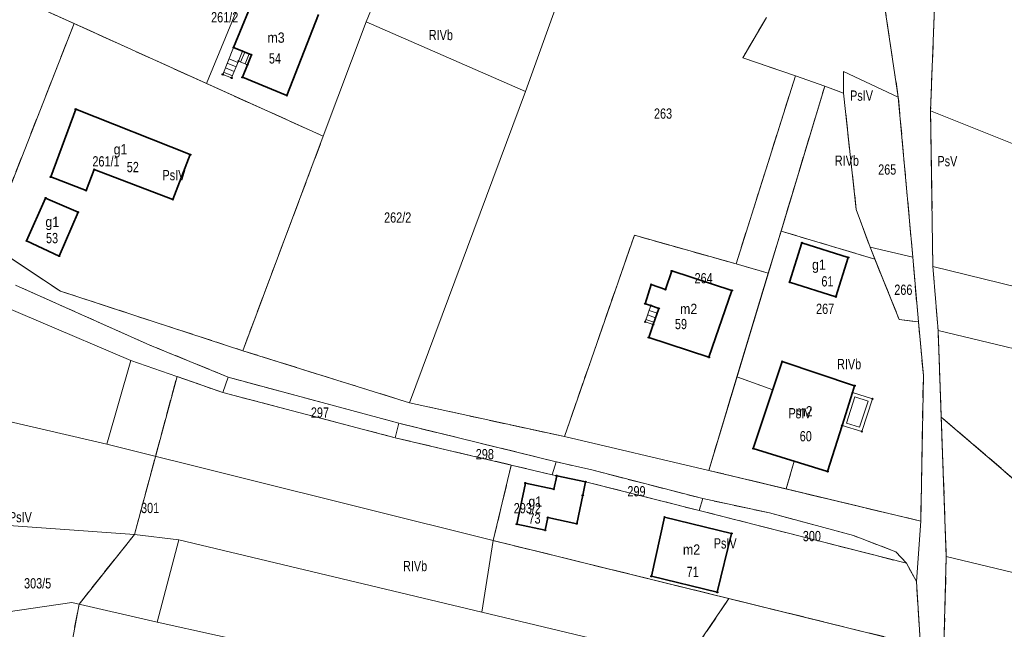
# Model space of a CAD drawing. Header units: metres. Extents: x 7496145 to 7500200, y 5498500 to 5502080.
# Tile 117 of 202: x 7497539 to 7497683, y 5501251 to 5501340. Entities that reach past the tile are written whole.
import ezdxf
from ezdxf.enums import TextEntityAlignment as Align

# ---------------------------------------------------------------- set-up
doc = ezdxf.new("R2010")
doc.units = ezdxf.units.M
doc.header["$MEASUREMENT"] = 0
for name, pattern in [('2.25_0.75', [3, 2.25, -0.75]), ('219-1000', [0]), ('egug-1000', [0])]:
    doc.linetypes.add(name, pattern=pattern)
doc.layers.get('0').update_dxf_attribs({"color": 2, "linetype": 'CONTINUOUS', "lineweight": 5})
for name, color, linetype in [('209-oznaczenie konturu klasyfikacyjnego', 7, 'CONTINUOUS'), ('211-numer działki ewidencyjnej', 7, 'CONTINUOUS'), ('217-kontur klasyfikacyjny', 7, 'CONTINUOUS'), ('218-kontur użytku gruntowego', 7, 'CONTINUOUS'), ('219-działka ewidencyjna', 7, 'CONTINUOUS'), ('312-budynek ewidencyjny', 7, 'CONTINUOUS'), ('312-oznaczenie budynku ewidencyjnego', 7, 'CONTINUOUS'), ('312-oznaczenie budynku ewidencyjnego-Atr117', 7, 'CONTINUOUS'), ('352-schody', 7, 'CONTINUOUS'), ('Punkt budynku', 7, 'CONTINUOUS'), ('taras', 7, 'CONTINUOUS')]:
    doc.layers.add(name, color=color, linetype=linetype)
doc.styles.get("Standard").update_dxf_attribs({"font": 'Working1250', "width": 0.75})

# ---------------------------------------------------------------- blocks, each defined once
blk = doc.blocks.new('PUNKTBUD')
at = {"color": 0}
blk.add_circle((0, 0), 0.09, dxfattribs=at)

msp = doc.modelspace()

# ---------------------------------------------------------------- linework, layer by layer
at = {"layer": '217-kontur klasyfikacyjny', "color": 3, "linetype": '2.25_0.75', "lineweight": 18, "flags": 128}
for points in [[(7497673.05, 5501357.1), (7497671.89, 5501326.62)], [(7497667.19, 5501328.65), (7497665.08, 5501342.63)], [(7497546.97, 5501339.37), (7497543.22, 5501341.06)], [(7497647.95, 5501340.26), (7497644.51, 5501334.39)], [(7497546.97, 5501339.37), (7497534.42, 5501307.35)], [(7497566.3, 5501330.62), (7497546.97, 5501339.37)], [(7497644.51, 5501334.39), (7497652.19, 5501331.76)], [(7497652.19, 5501331.76), (7497643.52, 5501304.3)], [(7497583.32, 5501322.93), (7497566.3, 5501330.62)], [(7497650.08, 5501309.1), (7497656.46, 5501330.22)], [(7497656.46, 5501330.22), (7497659.19, 5501329.24)], [(7497659.19, 5501329.24), (7497661.05, 5501312.27)], [(7497669.3, 5501305.3), (7497667.19, 5501328.65)], [(7497671.89, 5501326.62), (7497672.23, 5501303.94)], [(7497571.57, 5501291.65), (7497583.32, 5501322.93)], [(7497661.05, 5501312.27), (7497663.08, 5501306.73)], [(7497648.22, 5501302.95), (7497650.08, 5501309.1)], [(7497663.77, 5501305.01), (7497650.08, 5501309.1)], [(7497534.42, 5501307.35), (7497540.29, 5501303.45)], [(7497618.48, 5501279.12), (7497628.7, 5501308.5)], [(7497628.7, 5501308.5), (7497643.52, 5501304.3)], [(7497663.08, 5501306.73), (7497663.77, 5501305.01)], [(7497643.52, 5501304.3), (7497648.22, 5501302.95)], [(7497663.77, 5501305.01), (7497667.33, 5501296.18)], [(7497670.11, 5501295.85), (7497669.3, 5501305.3)], [(7497540.29, 5501303.45), (7497544.98, 5501300.34)], [(7497648.22, 5501302.95), (7497643.65, 5501287.82)], [(7497672.23, 5501303.94), (7497672.99, 5501294.6)], [(7497558.04, 5501292.47), (7497538.44, 5501301.2)], [(7497544.98, 5501300.34), (7497571.57, 5501291.65)], [(7497667.33, 5501296.18), (7497670.11, 5501295.85)], [(7497670.85, 5501288.05), (7497670.11, 5501295.85)], [(7497672.99, 5501294.6), (7497673.45, 5501281.97)], [(7497569.43, 5501287.8), (7497558.04, 5501292.47)], [(7497571.57, 5501291.65), (7497595.91, 5501284.04)], [(7497650.24, 5501290.08), (7497648.87, 5501285.94)], [(7497660.82, 5501286.54), (7497650.24, 5501290.08)], [(7497555.78, 5501264.86), (7497561.99, 5501287.89)], [(7497561.99, 5501287.89), (7497568.66, 5501285.55)], [(7497594.36, 5501281.06), (7497569.43, 5501287.8)], [(7497643.65, 5501287.82), (7497639.53, 5501274.19)], [(7497648.87, 5501285.94), (7497643.65, 5501287.82)], [(7497670.45, 5501266.8), (7497670.85, 5501288.05)], [(7497656.87, 5501274.03), (7497660.82, 5501286.54)], [(7497568.66, 5501285.55), (7497593.82, 5501278.96)], [(7497595.91, 5501284.04), (7497618.48, 5501279.12)], [(7497693.56, 5501264.73), (7497673.45, 5501281.97)], [(7497673.45, 5501281.97), (7497674.19, 5501261.61)], [(7497617.29, 5501275.46), (7497594.36, 5501281.06)], [(7497593.82, 5501278.96), (7497610.73, 5501274.97)], [(7497650.85, 5501271.48), (7497651.99, 5501275.54)], [(7497651.99, 5501275.54), (7497656.87, 5501274.03)], [(7497608.11, 5501263.96), (7497610.73, 5501274.97)], [(7497610.73, 5501274.97), (7497616.68, 5501273.56)], [(7497622.51, 5501274.25), (7497617.29, 5501275.46)], [(7497638.68, 5501270.07), (7497622.51, 5501274.25)], [(7497639.53, 5501274.19), (7497650.85, 5501271.48)], [(7497616.68, 5501273.56), (7497617.37, 5501273.41)], [(7497617.37, 5501273.41), (7497621.58, 5501272.52)], [(7497621.58, 5501272.52), (7497638.15, 5501268.34)], [(7497650.85, 5501271.48), (7497670.45, 5501266.8)], [(7497648.39, 5501267.98), (7497638.68, 5501270.07)], [(7497638.15, 5501268.34), (7497668.37, 5501260.64)], [(7497660.66, 5501264.67), (7497648.39, 5501267.98)], [(7497547.7, 5501254.69), (7497555.78, 5501264.86)], [(7497666.82, 5501262.33), (7497660.66, 5501264.67)], [(7497642.49, 5501255.5), (7497608.11, 5501263.96)], [(7497668.37, 5501260.64), (7497666.82, 5501262.33)], [(7497674.19, 5501261.61), (7497673.85, 5501248.54)], [(7497669.83, 5501257.99), (7497668.37, 5501260.64)], [(7497670.43, 5501248.62), (7497669.83, 5501257.99)], [(7497635.91, 5501245.84), (7497642.49, 5501255.5)], [(7497642.49, 5501255.5), (7497670.43, 5501248.62)], [(7497545.41, 5501242.41), (7497547.7, 5501254.69)]]:
    msp.add_lwpolyline(points, dxfattribs=at)
at = {"layer": '218-kontur użytku gruntowego', "color": 3, "linetype": 'egug-1000', "lineweight": 18, "flags": 128}
for points in [[(7497673.05, 5501357.1), (7497671.89, 5501326.62)], [(7497566.3, 5501330.62), (7497574.01, 5501349.41)], [(7497590.7, 5501342.36), (7497589.58, 5501339.61)], [(7497667.19, 5501328.65), (7497665.08, 5501342.63)], [(7497543.22, 5501341.06), (7497546.97, 5501339.37)], [(7497647.95, 5501340.26), (7497644.51, 5501334.39)], [(7497546.97, 5501339.37), (7497534.42, 5501307.35)], [(7497546.97, 5501339.37), (7497566.3, 5501330.62)], [(7497589.58, 5501339.61), (7497583.32, 5501322.93)], [(7497644.51, 5501334.39), (7497652.19, 5501331.76)], [(7497652.19, 5501331.76), (7497643.52, 5501304.3)], [(7497583.32, 5501322.93), (7497566.3, 5501330.62)], [(7497656.46, 5501330.22), (7497650.08, 5501309.1)], [(7497659.19, 5501329.24), (7497656.46, 5501330.22)], [(7497661.05, 5501312.27), (7497659.19, 5501329.24)], [(7497669.3, 5501305.3), (7497667.19, 5501328.65)], [(7497671.89, 5501326.62), (7497672.23, 5501303.94)], [(7497583.32, 5501322.93), (7497571.57, 5501291.65)], [(7497663.08, 5501306.73), (7497661.05, 5501312.27)], [(7497648.22, 5501302.95), (7497650.08, 5501309.1)], [(7497650.08, 5501309.1), (7497663.77, 5501305.01)], [(7497534.42, 5501307.35), (7497540.29, 5501303.45)], [(7497628.7, 5501308.5), (7497618.48, 5501279.12)], [(7497643.52, 5501304.3), (7497628.7, 5501308.5)], [(7497663.77, 5501305.01), (7497663.08, 5501306.73)], [(7497643.52, 5501304.3), (7497648.22, 5501302.95)], [(7497663.77, 5501305.01), (7497667.33, 5501296.18)], [(7497670.11, 5501295.85), (7497669.3, 5501305.3)], [(7497540.29, 5501303.45), (7497544.98, 5501300.34)], [(7497648.22, 5501302.95), (7497643.65, 5501287.82)], [(7497672.23, 5501303.94), (7497672.99, 5501294.6)], [(7497558.04, 5501292.47), (7497538.44, 5501301.2)], [(7497544.98, 5501300.34), (7497571.57, 5501291.65)], [(7497667.33, 5501296.18), (7497670.11, 5501295.85)], [(7497670.85, 5501288.05), (7497670.11, 5501295.85)], [(7497672.99, 5501294.6), (7497673.45, 5501281.97)], [(7497569.43, 5501287.8), (7497558.04, 5501292.47)], [(7497571.57, 5501291.65), (7497595.91, 5501284.04)], [(7497650.24, 5501290.08), (7497648.87, 5501285.94)], [(7497660.82, 5501286.54), (7497650.24, 5501290.08)], [(7497561.99, 5501287.89), (7497555.78, 5501264.86)], [(7497568.66, 5501285.55), (7497561.99, 5501287.89)], [(7497594.36, 5501281.06), (7497569.43, 5501287.8)], [(7497643.65, 5501287.82), (7497639.53, 5501274.19)], [(7497648.87, 5501285.94), (7497643.65, 5501287.82)], [(7497670.45, 5501266.8), (7497670.85, 5501288.05)], [(7497656.87, 5501274.03), (7497660.82, 5501286.54)], [(7497593.82, 5501278.96), (7497568.66, 5501285.55)], [(7497595.91, 5501284.04), (7497618.48, 5501279.12)], [(7497693.56, 5501264.73), (7497673.45, 5501281.97)], [(7497673.45, 5501281.97), (7497674.19, 5501261.61)], [(7497617.29, 5501275.46), (7497594.36, 5501281.06)], [(7497610.73, 5501274.97), (7497593.82, 5501278.96)], [(7497618.48, 5501279.12), (7497639.53, 5501274.19)], [(7497650.85, 5501271.48), (7497651.99, 5501275.54)], [(7497651.99, 5501275.54), (7497656.87, 5501274.03)], [(7497610.73, 5501274.97), (7497608.11, 5501263.96)], [(7497616.68, 5501273.56), (7497610.73, 5501274.97)], [(7497622.51, 5501274.25), (7497617.29, 5501275.46)], [(7497638.68, 5501270.07), (7497622.51, 5501274.25)], [(7497639.53, 5501274.19), (7497650.85, 5501271.48)], [(7497617.37, 5501273.41), (7497616.68, 5501273.56)], [(7497621.58, 5501272.52), (7497617.37, 5501273.41)], [(7497638.15, 5501268.34), (7497621.58, 5501272.52)], [(7497650.85, 5501271.48), (7497670.45, 5501266.8)], [(7497648.39, 5501267.98), (7497638.68, 5501270.07)], [(7497668.37, 5501260.64), (7497638.15, 5501268.34)], [(7497660.66, 5501264.67), (7497648.39, 5501267.98)], [(7497555.78, 5501264.86), (7497547.7, 5501254.69)], [(7497666.82, 5501262.33), (7497660.66, 5501264.67)], [(7497608.11, 5501263.96), (7497642.49, 5501255.5)], [(7497668.37, 5501260.64), (7497666.82, 5501262.33)], [(7497674.19, 5501261.61), (7497673.85, 5501248.54)], [(7497669.83, 5501257.99), (7497668.37, 5501260.64)], [(7497670.43, 5501248.62), (7497669.83, 5501257.99)], [(7497642.49, 5501255.5), (7497635.91, 5501245.84)], [(7497670.43, 5501248.62), (7497642.49, 5501255.5)], [(7497547.7, 5501254.69), (7497545.41, 5501242.41)]]:
    msp.add_lwpolyline(points, dxfattribs=at)
at = {"layer": '219-działka ewidencyjna', "color": 3, "linetype": '219-1000', "lineweight": 18, "flags": 128}
for points in [[(7497671.89, 5501326.62), (7497673.05, 5501357.1)], [(7497671.89, 5501326.62), (7497673.05, 5501357.1)], [(7497612.8, 5501329.46), (7497621.31, 5501353.12)], [(7497589.58, 5501339.61), (7497590.7, 5501342.36)], [(7497667.19, 5501328.65), (7497665.08, 5501342.63)], [(7497667.19, 5501328.65), (7497665.08, 5501342.63)], [(7497543.22, 5501341.06), (7497583.32, 5501322.93)], [(7497583.32, 5501322.93), (7497589.58, 5501339.61)], [(7497589.58, 5501339.61), (7497612.8, 5501329.46)], [(7497652.19, 5501331.76), (7497643.52, 5501304.3)], [(7497652.19, 5501331.76), (7497656.46, 5501330.22)], [(7497659.19, 5501329.24), (7497659.19, 5501332.36)], [(7497667.19, 5501328.65), (7497659.19, 5501332.36)], [(7497656.46, 5501330.22), (7497639.53, 5501274.19)], [(7497656.46, 5501330.22), (7497659.19, 5501329.24)], [(7497595.91, 5501284.04), (7497612.8, 5501329.46)], [(7497659.19, 5501329.24), (7497661.05, 5501312.27)], [(7497667.19, 5501328.65), (7497669.3, 5501305.3)], [(7497667.19, 5501328.65), (7497669.3, 5501305.3)], [(7497672.23, 5501303.94), (7497671.89, 5501326.62)], [(7497671.89, 5501326.62), (7497696.45, 5501316.83)], [(7497672.23, 5501303.94), (7497671.89, 5501326.62)], [(7497571.57, 5501291.65), (7497583.32, 5501322.93)], [(7497544.98, 5501300.34), (7497518.67, 5501317.79)], [(7497661.05, 5501312.27), (7497663.08, 5501306.73)], [(7497555.26, 5501290.24), (7497514.81, 5501307.45)], [(7497618.48, 5501279.12), (7497628.7, 5501308.5)], [(7497628.7, 5501308.5), (7497643.52, 5501304.3)], [(7497663.08, 5501306.73), (7497669.3, 5501305.3)], [(7497663.08, 5501306.73), (7497667.33, 5501296.18)], [(7497670.11, 5501295.85), (7497669.3, 5501305.3)], [(7497670.11, 5501295.85), (7497669.3, 5501305.3)], [(7497672.23, 5501303.94), (7497672.99, 5501294.6)], [(7497672.23, 5501303.94), (7497694.62, 5501298.42)], [(7497672.23, 5501303.94), (7497672.99, 5501294.6)], [(7497538.44, 5501301.2), (7497558.04, 5501292.47)], [(7497544.98, 5501300.34), (7497571.57, 5501291.65)], [(7497670.11, 5501295.85), (7497667.33, 5501296.18)], [(7497670.11, 5501295.85), (7497670.85, 5501288.05)], [(7497670.11, 5501295.85), (7497670.85, 5501288.05)], [(7497672.99, 5501294.6), (7497674.19, 5501261.61)], [(7497672.99, 5501294.6), (7497694.05, 5501289.55)], [(7497672.99, 5501294.6), (7497674.19, 5501261.61)], [(7497558.04, 5501292.47), (7497569.43, 5501287.8)], [(7497571.57, 5501291.65), (7497595.91, 5501284.04)], [(7497551.77, 5501278), (7497555.26, 5501290.24)], [(7497555.26, 5501290.24), (7497568.66, 5501285.55)], [(7497568.66, 5501285.55), (7497569.43, 5501287.8)], [(7497569.43, 5501287.8), (7497594.36, 5501281.06)], [(7497670.85, 5501288.05), (7497670.45, 5501266.8)], [(7497670.85, 5501288.05), (7497670.45, 5501266.8)], [(7497551.77, 5501278), (7497519.88, 5501285.41)], [(7497568.66, 5501285.55), (7497593.82, 5501278.96)], [(7497595.91, 5501284.04), (7497618.48, 5501279.12)], [(7497593.82, 5501278.96), (7497594.36, 5501281.06)], [(7497594.36, 5501281.06), (7497617.29, 5501275.46)], [(7497593.82, 5501278.96), (7497616.68, 5501273.56)], [(7497618.48, 5501279.12), (7497639.53, 5501274.19)], [(7497551.77, 5501278), (7497608.11, 5501263.96)], [(7497616.68, 5501273.56), (7497617.29, 5501275.46)], [(7497617.29, 5501275.46), (7497622.51, 5501274.25)], [(7497622.51, 5501274.25), (7497638.68, 5501270.07)], [(7497639.53, 5501274.19), (7497670.45, 5501266.8)], [(7497616.68, 5501273.56), (7497617.37, 5501273.41)], [(7497617.37, 5501273.41), (7497621.58, 5501272.52)], [(7497638.15, 5501268.34), (7497621.58, 5501272.52)], [(7497638.15, 5501268.34), (7497638.68, 5501270.07)], [(7497638.68, 5501270.07), (7497648.39, 5501267.98)], [(7497517.09, 5501267.62), (7497555.78, 5501264.86)], [(7497638.15, 5501268.34), (7497668.37, 5501260.64)], [(7497648.39, 5501267.98), (7497660.66, 5501264.67)], [(7497669.83, 5501257.99), (7497670.45, 5501266.8)], [(7497669.83, 5501257.99), (7497670.45, 5501266.8)], [(7497555.78, 5501264.86), (7497562.26, 5501264.07)], [(7497559.1, 5501252.04), (7497562.26, 5501264.07)], [(7497562.26, 5501264.07), (7497606.43, 5501253.51)], [(7497660.66, 5501264.67), (7497666.82, 5501262.33)], [(7497606.43, 5501253.51), (7497608.11, 5501263.96)], [(7497670.43, 5501248.62), (7497608.11, 5501263.96)], [(7497666.82, 5501262.33), (7497668.37, 5501260.64)], [(7497673.85, 5501248.54), (7497674.19, 5501261.61)], [(7497673.85, 5501248.54), (7497674.19, 5501261.61)], [(7497674.19, 5501261.61), (7497693.41, 5501257.03)], [(7497668.37, 5501260.64), (7497669.83, 5501257.99)], [(7497670.43, 5501248.62), (7497669.83, 5501257.99)], [(7497670.43, 5501248.62), (7497669.83, 5501257.99)], [(7497531.66, 5501252.71), (7497546.64, 5501254.94)], [(7497546.64, 5501254.94), (7497559.1, 5501252.04)], [(7497606.43, 5501253.51), (7497623.31, 5501249.47)], [(7497559.1, 5501252.04), (7497603.09, 5501242.31)]]:
    msp.add_lwpolyline(points, dxfattribs=at)
at = {"layer": '312-budynek ewidencyjny', "color": 7, "linetype": 'Continuous', "lineweight": 35, "flags": 128}
for points in [[(7497570.25, 5501335.87), (7497573.66, 5501344.27)], [(7497582.6, 5501340.67), (7497578.01, 5501328.87)], [(7497571.54, 5501335.35), (7497570.25, 5501335.87)], [(7497572.85, 5501334.81), (7497571.54, 5501335.35)], [(7497572.26, 5501333.36), (7497572.85, 5501334.81)], [(7497571.52, 5501331.53), (7497572.26, 5501333.36)], [(7497578.01, 5501328.87), (7497571.52, 5501331.53)], [(7497543.57, 5501316.99), (7497547.22, 5501326.87)], [(7497547.22, 5501326.87), (7497563.93, 5501320.25)], [(7497563.93, 5501320.25), (7497561.37, 5501313.71)], [(7497549.9, 5501318.09), (7497548.73, 5501315.02)], [(7497561.37, 5501313.71), (7497549.9, 5501318.09)], [(7497548.73, 5501315.02), (7497543.57, 5501316.99)], [(7497540.04, 5501307.67), (7497542.83, 5501313.92)], [(7497542.83, 5501313.92), (7497547.55, 5501311.86)], [(7497547.55, 5501311.86), (7497544.8, 5501305.46)], [(7497544.8, 5501305.46), (7497540.04, 5501307.67)], [(7497651.33, 5501301.65), (7497653.14, 5501307.38)], [(7497653.14, 5501307.38), (7497659.89, 5501305.24)], [(7497659.89, 5501305.24), (7497658.08, 5501299.52)], [(7497633.21, 5501300.59), (7497634.14, 5501303.28)], [(7497634.14, 5501303.28), (7497642.93, 5501300.44)], [(7497658.08, 5501299.52), (7497651.33, 5501301.65)], [(7497630.28, 5501298.51), (7497631.15, 5501301.3)], [(7497631.15, 5501301.3), (7497633.21, 5501300.59)], [(7497642.93, 5501300.44), (7497639.57, 5501290.69)], [(7497631.08, 5501298.23), (7497630.28, 5501298.51)], [(7497632.25, 5501297.83), (7497631.08, 5501298.23)], [(7497631.43, 5501295.46), (7497632.25, 5501297.83)], [(7497630.78, 5501293.58), (7497631.43, 5501295.46)], [(7497639.57, 5501290.69), (7497630.78, 5501293.58)], [(7497646.04, 5501277.39), (7497650.24, 5501290.08)], [(7497650.24, 5501290.08), (7497660.82, 5501286.54)], [(7497660.82, 5501286.54), (7497660.51, 5501285.55)], [(7497660.51, 5501285.55), (7497659, 5501280.76)], [(7497659, 5501280.76), (7497656.87, 5501274.03)], [(7497656.87, 5501274.03), (7497646.04, 5501277.39)], [(7497616.95, 5501271.46), (7497617.37, 5501273.41)], [(7497617.37, 5501273.41), (7497621.58, 5501272.52)], [(7497611.53, 5501266.35), (7497612.8, 5501272.34)], [(7497612.8, 5501272.34), (7497616.95, 5501271.46)], [(7497621.58, 5501272.52), (7497621.16, 5501270.56)], [(7497621.16, 5501270.56), (7497620.28, 5501266.42)], [(7497616.07, 5501267.31), (7497615.68, 5501265.45)], [(7497620.28, 5501266.42), (7497616.07, 5501267.31)], [(7497631.18, 5501258.75), (7497633.08, 5501267.37)], [(7497633.08, 5501267.37), (7497642.88, 5501264.99)], [(7497615.68, 5501265.45), (7497611.53, 5501266.35)], [(7497642.88, 5501264.99), (7497640.79, 5501256.41)], [(7497640.79, 5501256.41), (7497631.18, 5501258.75)]]:
    msp.add_lwpolyline(points, dxfattribs=at)
at = {"layer": '352-schody', "color": 7, "linetype": 'Continuous', "lineweight": 18, "flags": 128}
for points in [[(7497568.66, 5501331.95), (7497570.25, 5501335.87), (7497571.54, 5501335.35), (7497570.95, 5501333.89), (7497569.95, 5501331.43)], [(7497568.66, 5501331.95), (7497570.25, 5501335.87), (7497571.54, 5501335.35), (7497570.95, 5501333.89), (7497569.95, 5501331.43)], [(7497570.95, 5501333.89), (7497572.26, 5501333.36), (7497572.85, 5501334.81), (7497571.54, 5501335.35)], [(7497570.95, 5501333.89), (7497572.26, 5501333.36), (7497572.85, 5501334.81), (7497571.54, 5501335.35)], [(7497630.26, 5501295.87), (7497631.08, 5501298.23), (7497632.25, 5501297.83), (7497631.43, 5501295.46)], [(7497630.26, 5501295.87), (7497631.08, 5501298.23), (7497632.25, 5501297.83), (7497631.43, 5501295.46)]]:
    msp.add_lwpolyline(points, close=True, dxfattribs=at)
for points in [[(7497571.27, 5501333.76), (7497571.86, 5501335.22)], [(7497571.92, 5501333.5), (7497572.51, 5501334.95)], [(7497570.61, 5501333.05), (7497569.32, 5501333.58)], [(7497570.87, 5501333.7), (7497569.58, 5501334.22)], [(7497570.08, 5501331.75), (7497568.79, 5501332.28)], [(7497570.34, 5501332.4), (7497569.06, 5501332.93)], [(7497632, 5501297.12), (7497630.83, 5501297.52)], [(7497632.23, 5501297.78), (7497631.06, 5501298.18)], [(7497631.55, 5501295.79), (7497630.38, 5501296.2)], [(7497631.77, 5501296.46), (7497630.61, 5501296.86)]]:
    msp.add_lwpolyline(points, dxfattribs=at)
at = {"layer": 'taras', "color": 0, "lineweight": 18}
for p, q in [((7497659, 5501280.76), (7497660.51, 5501285.55)), ((7497659.63, 5501281.09), (7497660.84, 5501284.92)), ((7497660.51, 5501285.55), (7497663.42, 5501284.63)), ((7497660.84, 5501284.92), (7497662.79, 5501284.31)), ((7497662.79, 5501284.31), (7497661.54, 5501280.49)), ((7497663.42, 5501284.63), (7497661.86, 5501279.86)), ((7497661.86, 5501279.86), (7497659, 5501280.76)), ((7497661.54, 5501280.49), (7497659.63, 5501281.09))]:
    msp.add_line(p, q, dxfattribs=at)

# ---------------------------------------------------------------- block references
at = {"layer": 'Punkt budynku', "color": 5, "linetype": 'Continuous', "lineweight": 13}
for p in [(7497570.25, 5501335.87), (7497571.54, 5501335.35), (7497572.85, 5501334.81), (7497570.95, 5501333.89), (7497572.26, 5501333.36), (7497568.66, 5501331.95), (7497571.52, 5501331.53), (7497569.95, 5501331.43), (7497578.01, 5501328.87), (7497547.22, 5501326.87), (7497563.93, 5501320.25), (7497549.9, 5501318.09), (7497543.57, 5501316.99), (7497548.73, 5501315.02), (7497542.83, 5501313.92), (7497561.37, 5501313.71), (7497547.55, 5501311.86), (7497540.04, 5501307.67), (7497653.14, 5501307.38), (7497544.8, 5501305.46), (7497659.89, 5501305.24), (7497634.14, 5501303.28), (7497631.15, 5501301.3), (7497651.33, 5501301.65), (7497633.21, 5501300.59), (7497642.93, 5501300.44), (7497630.28, 5501298.51), (7497658.08, 5501299.52), (7497631.08, 5501298.23), (7497632.25, 5501297.83), (7497630.26, 5501295.87), (7497631.43, 5501295.46), (7497630.78, 5501293.58), (7497639.57, 5501290.69), (7497650.24, 5501290.08), (7497660.51, 5501285.55), (7497660.82, 5501286.54), (7497663.42, 5501284.63), (7497659, 5501280.76), (7497661.86, 5501279.86), (7497646.04, 5501277.39), (7497656.87, 5501274.03), (7497617.37, 5501273.41), (7497612.8, 5501272.34), (7497616.95, 5501271.46), (7497621.58, 5501272.52), (7497621.16, 5501270.56), (7497616.07, 5501267.31), (7497633.08, 5501267.37), (7497611.53, 5501266.35), (7497615.68, 5501265.45), (7497620.28, 5501266.42), (7497642.88, 5501264.99), (7497631.18, 5501258.75), (7497640.79, 5501256.41)]:
    msp.add_blockref('PUNKTBUD', p, dxfattribs=at)

# ---------------------------------------------------------------- texts
at = {"layer": '209-oznaczenie konturu klasyfikacyjnego', "color": 3, "linetype": 'Continuous', "lineweight": 18, "width": 0.79}
for s, p in [('RIVb', (7497598.71, 5501336.95)), ('PsIV', (7497660.15, 5501328.11)), ('RIVb', (7497657.93, 5501318.62)), ('PsV', (7497672.89, 5501318.55)), ('PsIV', (7497559.87, 5501316.51)), ('RIVb', (7497658.25, 5501288.95)), ('PsIV', (7497651.18, 5501281.78)), ('PsIV', (7497537.47, 5501266.62)), ('PsIV', (7497640.27, 5501262.8)), ('RIVb', (7497594.95, 5501259.49))]:
    msp.add_text(s, height=1.5, dxfattribs=at).set_placement(p)
at = {"layer": '211-numer działki ewidencyjnej', "color": 3, "linetype": 'Continuous', "lineweight": 18, "width": 0.79}
for s, p in [('261/2', (7497566.96, 5501341.04)), ('263', (7497631.55, 5501326.99)), ('261/1', (7497549.65, 5501320.02)), ('265', (7497664.25, 5501318.83)), ('262/2', (7497592.19, 5501311.83)), ('264', (7497637.47, 5501302.98)), ('266', (7497666.6, 5501301.29)), ('267', (7497655.19, 5501298.51)), ('297', (7497581.51, 5501283.38)), ('298', (7497605.56, 5501277.31)), ('299', (7497627.68, 5501271.9)), ('301', (7497556.74, 5501269.46)), ('293/2', (7497611.1, 5501269.43)), ('300', (7497653.26, 5501265.36)), ('303/5', (7497539.68, 5501258.47))]:
    msp.add_text(s, height=1.5, dxfattribs=at).set_placement(p, align=Align.TOP_LEFT)
at = {"layer": '312-oznaczenie budynku ewidencyjnego', "color": 7, "linetype": 'Continuous', "lineweight": 18, "width": 0.79}
for s, p in [('54', (7497575.39, 5501335.04)), ('52', (7497554.66, 5501319.19)), ('53', (7497542.88, 5501308.83)), ('61', (7497655.97, 5501302.52)), ('59', (7497634.61, 5501296.29)), ('60', (7497652.81, 5501279.93)), ('73', (7497613.25, 5501267.93)), ('71', (7497636.32, 5501260.14))]:
    msp.add_text(s, height=1.5, dxfattribs=at).set_placement(p, align=Align.TOP_LEFT)
at = {"layer": '312-oznaczenie budynku ewidencyjnego-Atr117', "color": 7, "width": 0.9}
for s, p in [('m3', (7497576.43, 5501336.57)), ('g1', (7497553.75, 5501320.29)), ('g1', (7497543.8, 5501309.69)), ('g1', (7497655.61, 5501303.45)), ('m2', (7497636.61, 5501296.99)), ('m2', (7497653.43, 5501282.06)), ('g1', (7497614.24, 5501268.9)), ('m2', (7497637.03, 5501261.89))]:
    msp.add_text(s, height=1.5, dxfattribs=at).set_placement(p, align=Align.CENTER)

doc.saveas('drawing.dxf')
